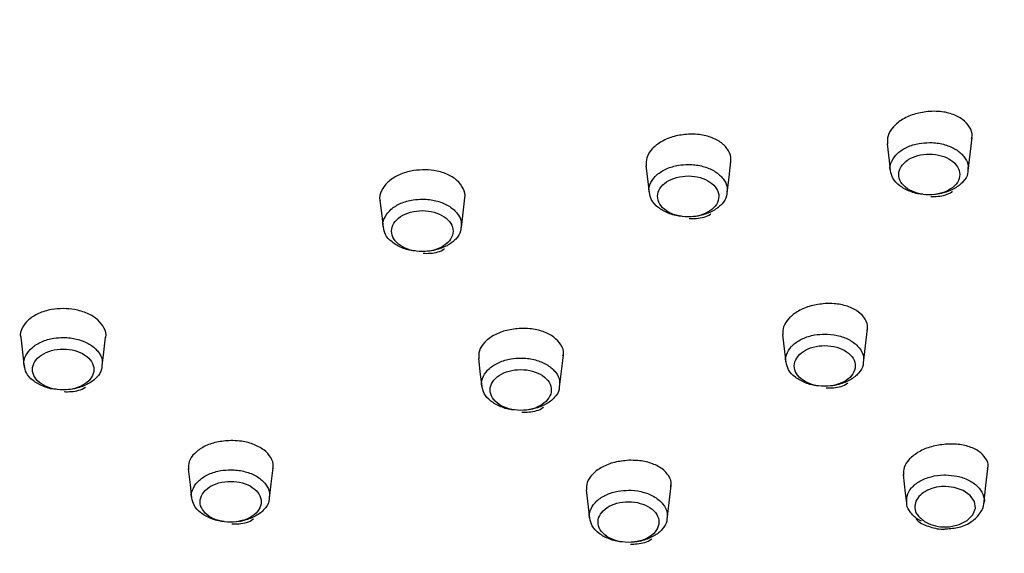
# Model space of a CAD drawing. Header units: inches. Extents: x 53216 to 117387, y -66787 to -22834.
# Tile 40 of 256: x 58261.45 to 58264.89, y -30489.22 to -30487.35. Entities that reach past the tile are written whole.
import ezdxf

# ---------------------------------------------------------------- set-up
doc = ezdxf.new("R2010")
doc.units = ezdxf.units.IN
doc.header["$MEASUREMENT"] = 0
doc.layers.get('0').update_dxf_attribs({"lineweight": 0})
doc.layers.add('p--łazienka NP', color=150, linetype='Continuous', lineweight=25)

# ---------------------------------------------------------------- blocks, each defined once
blk = doc.blocks.new('natrysk')
at = {"linetype": 'Continuous'}
for p, q in [((-0.6315, 54.3961), (-0.6177, 54.5134)), ((-2.4026, 54.1973), (-2.3903, 54.3018))]:
    blk.add_line(p, q, dxfattribs=at)
at = {"linetype": 'Continuous', "flags": 128}
for points in [[(-0.9147, 54.4905), (-0.9078, 54.4319), (-0.9036, 54.3968)], [(-1.7575, 54.4138), (-1.751, 54.3586), (-1.7465, 54.3199)], [(-1.4736, 54.3191), (-1.4671, 54.3742), (-1.4606, 54.4294)], [(-2.6872, 54.2926), (-2.681, 54.2404), (-2.6761, 54.1984)], [(-1.2799, 53.8232), (-1.273, 53.764), (-1.2686, 53.7269)], [(-0.9968, 53.725), (-0.9899, 53.7842), (-0.9829, 53.8433)], [(-3.9429, 53.8141), (-3.9367, 53.7615), (-3.9305, 53.7088)], [(-3.6577, 53.7144), (-3.6522, 53.7615), (-3.646, 53.8141)], [(-2.0592, 53.6401), (-2.0527, 53.6958), (-2.0461, 53.7515)], [(-2.3431, 53.74), (-2.3365, 53.6843), (-2.3316, 53.6428)], [(-3.3574, 53.3534), (-3.3508, 53.2974), (-3.3454, 53.2519)], [(-3.0728, 53.2518), (-3.0669, 53.3016), (-3.0603, 53.3576)], [(-0.577, 53.2307), (-0.5694, 53.2958), (-0.5624, 53.3545)], [(-0.8588, 53.3335), (-0.8511, 53.2685), (-0.8471, 53.2346)], [(-1.9664, 53.2806), (-1.9594, 53.221), (-1.9546, 53.1808)], [(-1.6833, 53.1764), (-1.6763, 53.236), (-1.6693, 53.2956)], [(-0.7083, 53.1513), (-0.6972, 53.1515), (-0.6634, 53.1587), (-0.6349, 53.173), (-0.6152, 53.1928), (-0.6064, 53.2158), (-0.6094, 53.2394), (-0.624, 53.261), (-0.6485, 53.2782), (-0.6802, 53.289), (-0.7109, 53.2922), (-0.7109, 53.2922)]]:
    blk.add_lwpolyline(points, dxfattribs=at)
at = {"linetype": 'Continuous'}
for points, knots in [([(-0.6674, 52.1755), (-0.5066, 52.2797), (-0.2051, 52.475), (0.2171, 52.7436), (0.5537, 52.9898), (0.8057, 53.2066), (0.9889, 53.3846), (1.1136, 53.5175), (1.2105, 53.6276), (1.3035, 53.739), (1.4092, 53.8741), (1.5153, 54.0212), (1.6045, 54.1559), (1.666, 54.2555), (1.7152, 54.3392), (1.7651, 54.4283), (1.8276, 54.5474), (1.91, 54.7193), (2.0061, 54.953), (2.1064, 55.2576), (2.149, 55.4798), (2.1721, 55.5999)], [0, 0, 0, 0, 0.121219, 0.22724, 0.317076, 0.390504, 0.447446, 0.487847, 0.512832, 0.540622, 0.577744, 0.620185, 0.654807, 0.680575, 0.695425, 0.717452, 0.746663, 0.783055, 0.842722, 0.915061, 1, 1, 1, 1]), ([(-0.7664, 54.6043), (-0.7831, 54.6021), (-0.8166, 54.5978), (-0.8613, 54.578), (-0.8948, 54.5511), (-0.9144, 54.5201), (-0.914, 54.4994), (-0.9137, 54.4898)], [0, 0, 0, 0, 0.205463, 0.411302, 0.616019, 0.820206, 1, 1, 1, 1]), ([(-0.6199, 54.509), (-0.619, 54.5119), (-0.6151, 54.5258), (-0.6249, 54.5501), (-0.6489, 54.5773), (-0.6874, 54.5966), (-0.7287, 54.6052), (-0.7559, 54.6045), (-0.7664, 54.6043)], [0, 0, 0, 0, 0.054701, 0.258124, 0.461818, 0.665865, 0.870776, 1, 1, 1, 1]), ([(-1.6092, 54.5246), (-1.6259, 54.5228), (-1.6594, 54.5191), (-1.704, 54.5003), (-1.7375, 54.4741), (-1.7573, 54.4435), (-1.7568, 54.4228), (-1.7566, 54.4131)], [0, 0, 0, 0, 0.204948, 0.41023, 0.614684, 0.819033, 1, 1, 1, 1]), ([(-1.4626, 54.4263), (-1.4618, 54.4292), (-1.4578, 54.4429), (-1.4676, 54.4674), (-1.4916, 54.4952), (-1.5302, 54.5153), (-1.5716, 54.5247), (-1.5987, 54.5246), (-1.6092, 54.5246)], [0, 0, 0, 0, 0.053767, 0.25787, 0.462144, 0.666446, 0.871174, 1, 1, 1, 1]), ([(-0.9029, 54.397), (-0.9033, 54.3981), (-0.9071, 54.4091), (-0.8997, 54.4313), (-0.88, 54.4591), (-0.8461, 54.4807), (-0.8065, 54.4934), (-0.7788, 54.4947), (-0.7665, 54.4953)], [0, 0, 0, 0, 0.0225682, 0.2263538, 0.4294703, 0.6330994, 0.8367023, 1, 1, 1, 1]), ([(-0.7665, 54.4953), (-0.7635, 54.4952), (-0.7451, 54.4949), (-0.7119, 54.4892), (-0.6727, 54.4722), (-0.6448, 54.4474), (-0.6303, 54.4209), (-0.6323, 54.4038), (-0.6332, 54.3969)], [0, 0, 0, 0, 0.040894, 0.246204, 0.451304, 0.656517, 0.861977, 1, 1, 1, 1]), ([(-0.7667, 54.4549), (-0.7808, 54.455), (-0.7948, 54.4532), (-0.8205, 54.4462), (-0.8325, 54.441), (-0.8523, 54.4279), (-0.8603, 54.42), (-0.8712, 54.4029), (-0.8741, 54.3936), (-0.8744, 54.3656), (-0.8632, 54.3471), (-0.8338, 54.3271), (-0.822, 54.3218), (-0.7964, 54.3145), (-0.7824, 54.3126), (-0.7546, 54.3124), (-0.7405, 54.3142), (-0.7144, 54.3212), (-0.7026, 54.3264), (-0.6828, 54.3395), (-0.6748, 54.3474), (-0.6639, 54.3645), (-0.661, 54.3739), (-0.6608, 54.3924), (-0.6635, 54.4018), (-0.6739, 54.419), (-0.6817, 54.427), (-0.7111, 54.447), (-0.7386, 54.4548), (-0.7667, 54.4549)], [0, 0, 0, 0, 0.0625, 0.0625, 0.125, 0.125, 0.1875, 0.1875, 0.25, 0.25, 0.375, 0.375, 0.4375, 0.4375, 0.5, 0.5, 0.5625, 0.5625, 0.625, 0.625, 0.6875, 0.6875, 0.75, 0.75, 0.8125, 0.8125, 0.875, 0.875, 1, 1, 1, 1]), ([(-1.7455, 54.32), (-1.746, 54.3216), (-1.7498, 54.3332), (-1.7419, 54.3558), (-1.7215, 54.3834), (-1.687, 54.4048), (-1.6478, 54.4168), (-1.6208, 54.4181), (-1.6093, 54.4186)], [0, 0, 0, 0, 0.031804, 0.235776, 0.439247, 0.64315, 0.846737, 1, 1, 1, 1]), ([(-1.6093, 54.4186), (-1.6054, 54.4185), (-1.5862, 54.4181), (-1.5522, 54.4119), (-1.5134, 54.3945), (-1.486, 54.3693), (-1.4721, 54.3431), (-1.4744, 54.3264), (-1.4753, 54.32)], [0, 0, 0, 0, 0.051626, 0.256519, 0.461308, 0.666352, 0.871417, 1, 1, 1, 1]), ([(-2.5388, 54.4001), (-2.5526, 54.399), (-2.583, 54.3966), (-2.6262, 54.3815), (-2.6626, 54.3572), (-2.6833, 54.327), (-2.6909, 54.3037), (-2.6868, 54.2926), (-2.6866, 54.2919)], [0, 0, 0, 0, 0.168684, 0.373357, 0.57783, 0.782462, 0.987058, 1, 1, 1, 1]), ([(-2.3912, 54.2997), (-2.3909, 54.3005), (-2.3868, 54.3121), (-2.3946, 54.3351), (-2.4156, 54.3642), (-2.4522, 54.3864), (-2.4952, 54.399), (-2.5254, 54.3998), (-2.5388, 54.4001)], [0, 0, 0, 0, 0.016961, 0.221291, 0.425875, 0.630293, 0.835295, 1, 1, 1, 1]), ([(-1.6094, 54.3783), (-1.6236, 54.3783), (-1.6376, 54.3765), (-1.6634, 54.3694), (-1.6754, 54.3641), (-1.6952, 54.351), (-1.7032, 54.3431), (-1.7141, 54.3259), (-1.7169, 54.3166), (-1.7171, 54.2978), (-1.7144, 54.2885), (-1.7038, 54.2711), (-1.6959, 54.2632), (-1.6762, 54.2499), (-1.6644, 54.2445), (-1.6387, 54.2373), (-1.6246, 54.2354), (-1.5967, 54.2353), (-1.5825, 54.2371), (-1.5565, 54.2442), (-1.5446, 54.2494), (-1.5247, 54.2626), (-1.5167, 54.2705), (-1.5059, 54.2877), (-1.503, 54.2971), (-1.5029, 54.3157), (-1.5056, 54.3251), (-1.5162, 54.3424), (-1.524, 54.3504), (-1.5537, 54.3704), (-1.5812, 54.3782), (-1.6094, 54.3783)], [0, 0, 0, 0, 0.0625, 0.0625, 0.125, 0.125, 0.1875, 0.1875, 0.25, 0.25, 0.3125, 0.3125, 0.375, 0.375, 0.4375, 0.4375, 0.5, 0.5, 0.5625, 0.5625, 0.625, 0.625, 0.6875, 0.6875, 0.75, 0.75, 0.8125, 0.8125, 0.875, 0.875, 1, 1, 1, 1]), ([(-0.7897, 54.3144), (-0.7904, 54.3144), (-0.8065, 54.3144), (-0.8364, 54.324), (-0.8723, 54.3429), (-0.8968, 54.3687), (-0.9009, 54.3879), (-0.9029, 54.397)], [0, 0, 0, 0, 0.013007, 0.266633, 0.520565, 0.774292, 1, 1, 1, 1]), ([(-0.6332, 54.3969), (-0.6331, 54.3935), (-0.6328, 54.3799), (-0.648, 54.3574), (-0.6771, 54.3331), (-0.7126, 54.3201), (-0.7369, 54.3139), (-0.7468, 54.314), (-0.7471, 54.314)], [0, 0, 0, 0, 0.082525, 0.333984, 0.585369, 0.83717, 0.995038, 1, 1, 1, 1]), ([(-1.6337, 54.2374), (-1.6346, 54.2374), (-1.6509, 54.2376), (-1.6808, 54.2476), (-1.7164, 54.2669), (-1.7401, 54.2926), (-1.7438, 54.3114), (-1.7455, 54.32)], [0, 0, 0, 0, 0.015774, 0.271578, 0.527965, 0.783783, 1, 1, 1, 1]), ([(-1.4753, 54.32), (-1.4753, 54.3161), (-1.4753, 54.302), (-1.4912, 54.2791), (-1.5209, 54.2551), (-1.5568, 54.2425), (-1.5812, 54.2365), (-1.5909, 54.2367), (-1.5911, 54.2367)], [0, 0, 0, 0, 0.093108, 0.342226, 0.59146, 0.840987, 0.997403, 1, 1, 1, 1]), ([(-0.7625, 54.3067), (-0.754, 54.3066), (-0.728, 54.3065), (-0.7001, 54.3137), (-0.6872, 54.3241), (-0.6866, 54.3246)], [0, 0, 0, 0, 0.3152604, 0.9651823, 1, 1, 1, 1]), ([(-2.6749, 54.1987), (-2.6755, 54.2005), (-2.6793, 54.2125), (-2.6712, 54.2353), (-2.6502, 54.2629), (-2.6154, 54.2841), (-2.5763, 54.2957), (-2.5499, 54.2969), (-2.5389, 54.2974)], [0, 0, 0, 0, 0.0377, 0.241835, 0.445684, 0.64977, 0.853722, 1, 1, 1, 1]), ([(-2.5389, 54.2974), (-2.5344, 54.2974), (-2.5147, 54.2969), (-2.4802, 54.2904), (-2.4414, 54.2726), (-2.4144, 54.2473), (-2.4009, 54.2212), (-2.4034, 54.2047), (-2.4043, 54.1986)], [0, 0, 0, 0, 0.058893, 0.262884, 0.467878, 0.672732, 0.877462, 1, 1, 1, 1]), ([(-2.5389, 54.2571), (-2.5531, 54.2571), (-2.5672, 54.2553), (-2.5931, 54.2482), (-2.6051, 54.2428), (-2.6249, 54.2297), (-2.6329, 54.2217), (-2.6438, 54.2044), (-2.6466, 54.1951), (-2.6467, 54.1762), (-2.644, 54.1669), (-2.6332, 54.1495), (-2.6253, 54.1415), (-2.6055, 54.1282), (-2.5936, 54.1229), (-2.5678, 54.1157), (-2.5537, 54.1137), (-2.5257, 54.1137), (-2.5115, 54.1155), (-2.4854, 54.1227), (-2.4735, 54.128), (-2.4536, 54.1412), (-2.4456, 54.1492), (-2.4348, 54.1664), (-2.432, 54.1758), (-2.4319, 54.1945), (-2.4346, 54.2039), (-2.4453, 54.2213), (-2.4531, 54.2292), (-2.483, 54.2493), (-2.5106, 54.257), (-2.5389, 54.2571)], [0, 0, 0, 0, 0.0625, 0.0625, 0.125, 0.125, 0.1875, 0.1875, 0.25, 0.25, 0.3125, 0.3125, 0.375, 0.375, 0.4375, 0.4375, 0.5, 0.5, 0.5625, 0.5625, 0.625, 0.625, 0.6875, 0.6875, 0.75, 0.75, 0.8125, 0.8125, 0.875, 0.875, 1, 1, 1, 1]), ([(-1.6062, 54.2295), (-1.5979, 54.2294), (-1.572, 54.229), (-1.5443, 54.2358), (-1.5315, 54.2457), (-1.5311, 54.2461)], [0, 0, 0, 0, 0.316232, 0.978625, 1, 1, 1, 1]), ([(-2.564, 54.116), (-2.5651, 54.116), (-2.5815, 54.1163), (-2.6114, 54.1265), (-2.6468, 54.1461), (-2.67, 54.1717), (-2.6734, 54.1903), (-2.6749, 54.1987)], [0, 0, 0, 0, 0.017619, 0.27489, 0.532685, 0.789885, 1, 1, 1, 1]), ([(-2.4043, 54.1986), (-2.4044, 54.1944), (-2.4045, 54.18), (-2.4208, 54.1569), (-2.451, 54.1329), (-2.4872, 54.1206), (-2.5116, 54.1147), (-2.5213, 54.1149), (-2.5214, 54.1149)], [0, 0, 0, 0, 0.099749, 0.347298, 0.595215, 0.843256, 0.998834, 1, 1, 1, 1]), ([(-2.5364, 54.1079), (-2.5281, 54.1077), (-2.5022, 54.1072), (-2.4747, 54.1137), (-2.4619, 54.1234), (-2.4617, 54.1236)], [0, 0, 0, 0, 0.316599, 0.987503, 1, 1, 1, 1]), ([(-1.1316, 53.9319), (-1.1483, 53.9299), (-1.1817, 53.9259), (-1.2263, 53.9071), (-1.2598, 53.8813), (-1.2795, 53.8515), (-1.2791, 53.8315), (-1.279, 53.8222)], [0, 0, 0, 0, 0.205209, 0.410781, 0.615118, 0.81923, 1, 1, 1, 1]), ([(-0.9849, 53.8391), (-0.9842, 53.8418), (-0.9803, 53.8549), (-0.9899, 53.8783), (-1.0138, 53.9049), (-1.0523, 53.9239), (-1.0938, 53.9325), (-1.121, 53.932), (-1.1316, 53.9319)], [0, 0, 0, 0, 0.050917, 0.254869, 0.459488, 0.664509, 0.870189, 1, 1, 1, 1]), ([(-3.7944, 53.9144), (-3.8082, 53.9136), (-3.8386, 53.9121), (-3.8817, 53.8984), (-3.9182, 53.8757), (-3.9389, 53.8467), (-3.9466, 53.8242), (-3.9425, 53.8132), (-3.9423, 53.8126)], [0, 0, 0, 0, 0.1686264, 0.3731114, 0.5776559, 0.7826501, 0.9878192, 1, 1, 1, 1]), ([(-3.6467, 53.8126), (-3.6464, 53.8134), (-3.6424, 53.8245), (-3.6502, 53.8472), (-3.6712, 53.8762), (-3.7079, 53.8988), (-3.7509, 53.9121), (-3.781, 53.9137), (-3.7944, 53.9144)], [0, 0, 0, 0, 0.01551, 0.220564, 0.425779, 0.63055, 0.835625, 1, 1, 1, 1]), ([(-2.1947, 53.8451), (-2.2114, 53.8435), (-2.2448, 53.8404), (-2.2894, 53.8227), (-2.3229, 53.7977), (-2.3427, 53.7683), (-2.3423, 53.7483), (-2.3421, 53.7389)], [0, 0, 0, 0, 0.204714, 0.409763, 0.61403, 0.818515, 1, 1, 1, 1]), ([(-2.048, 53.7487), (-2.0472, 53.7513), (-2.0433, 53.7644), (-2.053, 53.7881), (-2.077, 53.8153), (-2.1156, 53.8353), (-2.157, 53.8448), (-2.1842, 53.845), (-2.1947, 53.8451)], [0, 0, 0, 0, 0.050735, 0.255504, 0.460608, 0.665661, 0.870877, 1, 1, 1, 1]), ([(-1.2679, 53.7271), (-1.2682, 53.7281), (-1.272, 53.7392), (-1.2647, 53.7612), (-1.245, 53.789), (-1.2112, 53.8106), (-1.1716, 53.8233), (-1.144, 53.8247), (-1.1317, 53.8253)], [0, 0, 0, 0, 0.021905, 0.22578, 0.428996, 0.632732, 0.836438, 1, 1, 1, 1]), ([(-1.1317, 53.8253), (-1.1286, 53.8252), (-1.1103, 53.8249), (-1.0771, 53.8193), (-1.038, 53.8023), (-1.01, 53.7775), (-0.9955, 53.7511), (-0.9975, 53.7339), (-0.9983, 53.727)], [0, 0, 0, 0, 0.040752, 0.245972, 0.450996, 0.656075, 0.861402, 1, 1, 1, 1]), ([(-3.9301, 53.7147), (-3.9306, 53.7164), (-3.9344, 53.7282), (-3.9264, 53.751), (-3.9056, 53.7786), (-3.8709, 53.7998), (-3.8319, 53.8116), (-3.8055, 53.8129), (-3.7944, 53.8134)], [0, 0, 0, 0, 0.035775, 0.24032, 0.444552, 0.649036, 0.85339, 1, 1, 1, 1]), ([(-3.7944, 53.8134), (-3.79, 53.8133), (-3.7703, 53.8129), (-3.7358, 53.8065), (-3.697, 53.7888), (-3.6698, 53.7635), (-3.6562, 53.7373), (-3.6586, 53.7208), (-3.6596, 53.7146)], [0, 0, 0, 0, 0.058728, 0.262316, 0.4669, 0.671346, 0.875719, 1, 1, 1, 1]), ([(-3.7944, 53.773), (-3.8086, 53.773), (-3.8227, 53.7711), (-3.8485, 53.764), (-3.8604, 53.7586), (-3.8802, 53.7454), (-3.8882, 53.7375), (-3.8989, 53.7202), (-3.9017, 53.7108), (-3.9017, 53.692), (-3.8989, 53.6827), (-3.8882, 53.6653), (-3.8802, 53.6574), (-3.8604, 53.6441), (-3.8484, 53.6388), (-3.8226, 53.6316), (-3.8085, 53.6298), (-3.7805, 53.6297), (-3.7663, 53.6316), (-3.7403, 53.6388), (-3.7284, 53.6442), (-3.7086, 53.6574), (-3.7007, 53.6654), (-3.69, 53.6826), (-3.6872, 53.6921), (-3.6872, 53.7107), (-3.6899, 53.7201), (-3.7007, 53.7375), (-3.7086, 53.7454), (-3.7385, 53.7654), (-3.7661, 53.773), (-3.7944, 53.773)], [0, 0, 0, 0, 0.0625, 0.0625, 0.125, 0.125, 0.1875, 0.1875, 0.25, 0.25, 0.3125, 0.3125, 0.375, 0.375, 0.4375, 0.4375, 0.5, 0.5, 0.5625, 0.5625, 0.625, 0.625, 0.6875, 0.6875, 0.75, 0.75, 0.8125, 0.8125, 0.875, 0.875, 1, 1, 1, 1]), ([(-1.1319, 53.785), (-1.1459, 53.785), (-1.1599, 53.7832), (-1.1856, 53.7762), (-1.1976, 53.7709), (-1.2173, 53.7579), (-1.2253, 53.75), (-1.2361, 53.7329), (-1.239, 53.7237), (-1.2393, 53.6957), (-1.2281, 53.6771), (-1.1987, 53.6572), (-1.1869, 53.6519), (-1.1613, 53.6447), (-1.1473, 53.6427), (-1.1196, 53.6426), (-1.1055, 53.6444), (-1.0795, 53.6514), (-1.0677, 53.6566), (-1.0478, 53.6697), (-1.0399, 53.6776), (-1.0291, 53.6947), (-1.0262, 53.704), (-1.026, 53.7226), (-1.0287, 53.7319), (-1.0391, 53.7492), (-1.0469, 53.7571), (-1.0763, 53.777), (-1.1037, 53.7848), (-1.1319, 53.785)], [0, 0, 0, 0, 0.0625, 0.0625, 0.125, 0.125, 0.1875, 0.1875, 0.25, 0.25, 0.375, 0.375, 0.4375, 0.4375, 0.5, 0.5, 0.5625, 0.5625, 0.625, 0.625, 0.6875, 0.6875, 0.75, 0.75, 0.8125, 0.8125, 0.875, 0.875, 1, 1, 1, 1]), ([(-2.3307, 53.643), (-2.3312, 53.6445), (-2.335, 53.656), (-2.3272, 53.6785), (-2.3068, 53.7062), (-2.2724, 53.7275), (-2.2332, 53.7396), (-2.2063, 53.7409), (-2.1948, 53.7415)], [0, 0, 0, 0, 0.030864, 0.234997, 0.438665, 0.642723, 0.846499, 1, 1, 1, 1]), ([(-2.1948, 53.7415), (-2.1909, 53.7414), (-2.1718, 53.741), (-2.1378, 53.7349), (-2.0989, 53.7174), (-2.0714, 53.6924), (-2.0575, 53.6661), (-2.0598, 53.6494), (-2.0607, 53.6429)], [0, 0, 0, 0, 0.051485, 0.256207, 0.460832, 0.665684, 0.870588, 1, 1, 1, 1]), ([(-1.1546, 53.6445), (-1.1554, 53.6445), (-1.1714, 53.6445), (-1.2012, 53.6542), (-1.2371, 53.673), (-1.2617, 53.6988), (-1.2659, 53.718), (-1.2679, 53.7271)], [0, 0, 0, 0, 0.0128115, 0.2663146, 0.5200739, 0.7736073, 1, 1, 1, 1]), ([(-0.9983, 53.727), (-0.9982, 53.7237), (-0.9979, 53.7101), (-1.0131, 53.6876), (-1.0421, 53.6633), (-1.0776, 53.6504), (-1.1019, 53.6441), (-1.1118, 53.6442), (-1.1121, 53.6442)], [0, 0, 0, 0, 0.081792, 0.333279, 0.584836, 0.836812, 0.994849, 1, 1, 1, 1]), ([(-3.8188, 53.632), (-3.8199, 53.632), (-3.8362, 53.6322), (-3.8661, 53.6424), (-3.9016, 53.6618), (-3.925, 53.6875), (-3.9285, 53.7062), (-3.9301, 53.7147)], [0, 0, 0, 0, 0.016987, 0.273744, 0.531063, 0.787813, 1, 1, 1, 1]), ([(-3.6596, 53.7146), (-3.6596, 53.7105), (-3.6596, 53.6962), (-3.6758, 53.6731), (-3.7059, 53.6492), (-3.742, 53.6367), (-3.7664, 53.6308), (-3.7761, 53.631), (-3.7762, 53.631)], [0, 0, 0, 0, 0.097524, 0.345643, 0.593968, 0.842538, 0.998362, 1, 1, 1, 1]), ([(-2.1949, 53.7011), (-2.209, 53.7011), (-2.223, 53.6993), (-2.2488, 53.6922), (-2.2607, 53.6869), (-2.2805, 53.6738), (-2.2885, 53.6659), (-2.2993, 53.6487), (-2.3021, 53.6394), (-2.3023, 53.6206), (-2.2996, 53.6113), (-2.2889, 53.594), (-2.281, 53.586), (-2.2613, 53.5728), (-2.2495, 53.5675), (-2.2238, 53.5603), (-2.2097, 53.5584), (-2.1819, 53.5583), (-2.1677, 53.5601), (-2.1417, 53.5672), (-2.1298, 53.5725), (-2.11, 53.5856), (-2.102, 53.5936), (-2.0913, 53.6107), (-2.0884, 53.6201), (-2.0883, 53.6387), (-2.091, 53.6481), (-2.1016, 53.6654), (-2.1094, 53.6733), (-2.1391, 53.6933), (-2.1666, 53.701), (-2.1949, 53.7011)], [0, 0, 0, 0, 0.0625, 0.0625, 0.125, 0.125, 0.1875, 0.1875, 0.25, 0.25, 0.3125, 0.3125, 0.375, 0.375, 0.4375, 0.4375, 0.5, 0.5, 0.5625, 0.5625, 0.625, 0.625, 0.6875, 0.6875, 0.75, 0.75, 0.8125, 0.8125, 0.875, 0.875, 1, 1, 1, 1]), ([(-1.1274, 53.6369), (-1.1189, 53.6368), (-1.0929, 53.6367), (-1.065, 53.644), (-1.0522, 53.6543), (-1.0515, 53.6549)], [0, 0, 0, 0, 0.315257, 0.96406, 1, 1, 1, 1]), ([(-3.7912, 53.6239), (-3.7829, 53.6238), (-3.757, 53.6233), (-3.7295, 53.6299), (-3.7167, 53.6397), (-3.7164, 53.6399)], [0, 0, 0, 0, 0.3165465, 0.9846084, 1, 1, 1, 1]), ([(-2.2188, 53.5604), (-2.2197, 53.5604), (-2.236, 53.5606), (-2.2658, 53.5705), (-2.3014, 53.5897), (-2.3252, 53.6154), (-2.329, 53.6343), (-2.3307, 53.643)], [0, 0, 0, 0, 0.01548, 0.271049, 0.527213, 0.782782, 1, 1, 1, 1]), ([(-2.0607, 53.6429), (-2.0607, 53.6391), (-2.0606, 53.625), (-2.0764, 53.6022), (-2.1061, 53.5782), (-2.1419, 53.5655), (-2.1663, 53.5595), (-2.1761, 53.5597), (-2.1762, 53.5597)], [0, 0, 0, 0, 0.092051, 0.341424, 0.590827, 0.840615, 0.997158, 1, 1, 1, 1]), ([(-2.1914, 53.5525), (-2.183, 53.5524), (-2.1571, 53.5521), (-2.1294, 53.5589), (-2.1166, 53.5689), (-2.1162, 53.5692)], [0, 0, 0, 0, 0.316254, 0.977152, 1, 1, 1, 1]), ([(-3.2089, 53.4528), (-3.2255, 53.4516), (-3.2589, 53.4492), (-3.3034, 53.4327), (-3.3369, 53.4089), (-3.3568, 53.3806), (-3.3565, 53.3609), (-3.3563, 53.3517)], [0, 0, 0, 0, 0.204388, 0.409135, 0.613452, 0.818394, 1, 1, 1, 1]), ([(-3.0621, 53.3553), (-3.0614, 53.3578), (-3.0574, 53.3706), (-3.0671, 53.394), (-3.0912, 53.4213), (-3.1298, 53.4416), (-3.1712, 53.4518), (-3.1984, 53.4525), (-3.2089, 53.4528)], [0, 0, 0, 0, 0.049454, 0.255059, 0.460801, 0.66614, 0.871244, 1, 1, 1, 1]), ([(-0.7105, 53.4401), (-0.7272, 53.4379), (-0.7605, 53.4334), (-0.805, 53.4145), (-0.8384, 53.3891), (-0.8582, 53.3602), (-0.8579, 53.3411), (-0.8578, 53.3321)], [0, 0, 0, 0, 0.205542, 0.411343, 0.615229, 0.818748, 1, 1, 1, 1]), ([(-0.5639, 53.3547), (-0.5631, 53.357), (-0.5593, 53.3695), (-0.5687, 53.3914), (-0.5923, 53.4164), (-0.6307, 53.4339), (-0.6723, 53.4415), (-0.6998, 53.4405), (-0.7105, 53.4401)], [0, 0, 0, 0, 0.046381, 0.249923, 0.45517, 0.661465, 0.868731, 1, 1, 1, 1]), ([(-1.818, 53.3837), (-1.8346, 53.382), (-1.868, 53.3786), (-1.9125, 53.361), (-1.9459, 53.3364), (-1.9658, 53.3077), (-1.9655, 53.2883), (-1.9654, 53.2791)], [0, 0, 0, 0, 0.204666, 0.409716, 0.613765, 0.818119, 1, 1, 1, 1]), ([(-1.6712, 53.2918), (-1.6705, 53.2942), (-1.6666, 53.3068), (-1.6762, 53.3296), (-1.7, 53.3558), (-1.7386, 53.3749), (-1.7801, 53.3838), (-1.8074, 53.3837), (-1.818, 53.3837)], [0, 0, 0, 0, 0.047846, 0.252777, 0.458457, 0.664242, 0.870187, 1, 1, 1, 1]), ([(-3.3445, 53.252), (-3.3449, 53.2535), (-3.3487, 53.2649), (-3.341, 53.2874), (-3.3207, 53.3151), (-3.2865, 53.3364), (-3.2473, 53.3486), (-3.2204, 53.3499), (-3.2089, 53.3505)], [0, 0, 0, 0, 0.029384, 0.233831, 0.437789, 0.642147, 0.846232, 1, 1, 1, 1]), ([(-3.2089, 53.3505), (-3.205, 53.3504), (-3.1859, 53.35), (-3.1519, 53.344), (-3.113, 53.3266), (-3.0854, 53.3016), (-3.0714, 53.2753), (-3.0737, 53.2585), (-3.0746, 53.252)], [0, 0, 0, 0, 0.051491, 0.255278, 0.46011, 0.664662, 0.869288, 1, 1, 1, 1]), ([(-3.2089, 53.3101), (-3.223, 53.3101), (-3.2371, 53.3083), (-3.2628, 53.3012), (-3.2747, 53.2958), (-3.2944, 53.2827), (-3.3024, 53.2748), (-3.3131, 53.2576), (-3.3159, 53.2483), (-3.316, 53.2295), (-3.3132, 53.2203), (-3.3025, 53.2029), (-3.2946, 53.195), (-3.2749, 53.1818), (-3.263, 53.1765), (-3.2373, 53.1693), (-3.2233, 53.1674), (-3.1954, 53.1674), (-3.1813, 53.1692), (-3.1553, 53.1764), (-3.1435, 53.1817), (-3.1237, 53.1949), (-3.1158, 53.2028), (-3.1051, 53.22), (-3.1023, 53.2294), (-3.1022, 53.248), (-3.105, 53.2573), (-3.1156, 53.2746), (-3.1235, 53.2825), (-3.1532, 53.3024), (-3.1807, 53.3101), (-3.2089, 53.3101)], [0, 0, 0, 0, 0.0625, 0.0625, 0.125, 0.125, 0.1875, 0.1875, 0.25, 0.25, 0.3125, 0.3125, 0.375, 0.375, 0.4375, 0.4375, 0.5, 0.5, 0.5625, 0.5625, 0.625, 0.625, 0.6875, 0.6875, 0.75, 0.75, 0.8125, 0.8125, 0.875, 0.875, 1, 1, 1, 1]), ([(-0.8459, 53.2347), (-0.8464, 53.2428), (-0.8476, 53.2611), (-0.8313, 53.2882), (-0.802, 53.312), (-0.7621, 53.328), (-0.7297, 53.3325), (-0.7125, 53.3326), (-0.7106, 53.3326)], [0, 0, 0, 0, 0.160431, 0.363964, 0.567406, 0.770468, 0.97382, 1, 1, 1, 1]), ([(-0.7106, 53.3326), (-0.6973, 53.3317), (-0.6687, 53.3299), (-0.6292, 53.3159), (-0.5968, 53.2935), (-0.5791, 53.2654), (-0.5728, 53.2442), (-0.5767, 53.2342), (-0.5768, 53.234)], [0, 0, 0, 0, 0.1784955, 0.3830442, 0.5875406, 0.7918897, 0.9962908, 1, 1, 1, 1]), ([(-1.9539, 53.1809), (-1.9543, 53.1819), (-1.9581, 53.1929), (-1.9508, 53.2149), (-1.9312, 53.2427), (-1.8975, 53.2644), (-1.858, 53.2771), (-1.8303, 53.2785), (-1.818, 53.2791)], [0, 0, 0, 0, 0.020802, 0.224864, 0.428283, 0.632218, 0.83612, 1, 1, 1, 1]), ([(-1.818, 53.2791), (-1.815, 53.2791), (-1.7967, 53.2787), (-1.7635, 53.2732), (-1.7243, 53.2562), (-1.6963, 53.2315), (-1.6817, 53.2051), (-1.6837, 53.1878), (-1.6845, 53.1809)], [0, 0, 0, 0, 0.0406105, 0.2456331, 0.4504764, 0.6553428, 0.8604551, 1, 1, 1, 1]), ([(-0.7109, 53.2922), (-0.7124, 53.2922), (-0.7258, 53.2922), (-0.751, 53.2886), (-0.7821, 53.2762), (-0.8052, 53.2576), (-0.8179, 53.2349), (-0.8182, 53.2109), (-0.81, 53.1911), (-0.7984, 53.182), (-0.7945, 53.179)], [0, 0, 0, 0, 0.019455, 0.170334, 0.321214, 0.472122, 0.623225, 0.773712, 0.924601, 1, 1, 1, 1]), ([(-3.2323, 53.1695), (-3.2332, 53.1695), (-3.2494, 53.1696), (-3.2793, 53.1795), (-3.315, 53.1986), (-3.3389, 53.2244), (-3.3427, 53.2433), (-3.3445, 53.252)], [0, 0, 0, 0, 0.015014, 0.270254, 0.525951, 0.781214, 1, 1, 1, 1]), ([(-3.0746, 53.252), (-3.0745, 53.2482), (-3.0744, 53.2343), (-3.0901, 53.2115), (-3.1197, 53.1874), (-3.1554, 53.1747), (-3.1798, 53.1687), (-3.1896, 53.1688), (-3.1898, 53.1688)], [0, 0, 0, 0, 0.0903293, 0.3401609, 0.5898308, 0.8399855, 0.9967794, 1, 1, 1, 1]), ([(-1.8182, 53.2388), (-1.8322, 53.2388), (-1.8462, 53.237), (-1.8719, 53.23), (-1.8838, 53.2247), (-1.9035, 53.2117), (-1.9114, 53.2038), (-1.9222, 53.1867), (-1.9251, 53.1774), (-1.9253, 53.1494), (-1.914, 53.1309), (-1.8846, 53.1111), (-1.8728, 53.1058), (-1.8472, 53.0986), (-1.8332, 53.0967), (-1.8055, 53.0965), (-1.7915, 53.0983), (-1.7655, 53.1054), (-1.7537, 53.1106), (-1.7339, 53.1237), (-1.726, 53.1316), (-1.7152, 53.1487), (-1.7123, 53.158), (-1.7122, 53.1766), (-1.7149, 53.1859), (-1.7254, 53.2031), (-1.7332, 53.211), (-1.7627, 53.2309), (-1.7901, 53.2387), (-1.8182, 53.2388)], [0, 0, 0, 0, 0.0625, 0.0625, 0.125, 0.125, 0.1875, 0.1875, 0.25, 0.25, 0.375, 0.375, 0.4375, 0.4375, 0.5, 0.5, 0.5625, 0.5625, 0.625, 0.625, 0.6875, 0.6875, 0.75, 0.75, 0.8125, 0.8125, 0.875, 0.875, 1, 1, 1, 1]), ([(-0.7949, 53.1714), (-0.798, 53.1726), (-0.8141, 53.1792), (-0.8327, 53.1991), (-0.8469, 53.2203), (-0.846, 53.2326), (-0.8459, 53.2347)], [0, 0, 0, 0, 0.097142, 0.505839, 0.915018, 1, 1, 1, 1]), ([(-0.7101, 53.1438), (-0.6942, 53.1449), (-0.6606, 53.1472), (-0.6173, 53.1677), (-0.5893, 53.1971), (-0.5757, 53.2212), (-0.577, 53.2333), (-0.577, 53.2338)], [0, 0, 0, 0, 0.247972, 0.524103, 0.769681, 0.990791, 1, 1, 1, 1]), ([(-3.205, 53.1616), (-3.1965, 53.1615), (-3.1706, 53.1612), (-3.1429, 53.1681), (-3.1301, 53.1782), (-3.1296, 53.1785)], [0, 0, 0, 0, 0.316642, 0.975422, 1, 1, 1, 1]), ([(-1.8405, 53.0984), (-1.8413, 53.0984), (-1.8573, 53.0984), (-1.8871, 53.108), (-1.923, 53.1267), (-1.9477, 53.1526), (-1.9519, 53.1718), (-1.9539, 53.1809)], [0, 0, 0, 0, 0.012474, 0.265767, 0.5192, 0.772489, 1, 1, 1, 1]), ([(-1.6845, 53.1809), (-1.6844, 53.1776), (-1.6841, 53.1641), (-1.6992, 53.1417), (-1.728, 53.1174), (-1.7635, 53.1044), (-1.7878, 53.0981), (-1.7977, 53.0982), (-1.798, 53.0982)], [0, 0, 0, 0, 0.080547, 0.332194, 0.584032, 0.836284, 0.994533, 1, 1, 1, 1]), ([(-0.8131, 53.1778), (-0.8107, 53.1753), (-0.7986, 53.1626), (-0.7646, 53.15), (-0.7299, 53.141), (-0.7116, 53.1436), (-0.7101, 53.1438)], [0, 0, 0, 0, 0.102322, 0.519479, 0.960974, 1, 1, 1, 1]), ([(-0.7945, 53.179), (-0.7911, 53.1757), (-0.7809, 53.1659), (-0.7544, 53.1557), (-0.7275, 53.1505), (-0.712, 53.1511), (-0.7083, 53.1513)], [0, 0, 0, 0, 0.177739, 0.533521, 0.889303, 1, 1, 1, 1]), ([(-1.8121, 53.0908), (-1.804, 53.0908), (-1.7784, 53.0907), (-1.7509, 53.0984), (-1.7376, 53.1088), (-1.7366, 53.1095)], [0, 0, 0, 0, 0.299853, 0.949364, 1, 1, 1, 1])]:
    blk.add_open_spline(points, degree=3, knots=knots, dxfattribs=at)

msp = doc.modelspace()

# ---------------------------------------------------------------- block references
at = {"layer": 'p--łazienka NP', "linetype": 'Continuous', "lineweight": 30, "ltscale": 35}
msp.add_blockref('natrysk', (58265.3996, -30542.28), dxfattribs=at)

doc.saveas('drawing.dxf')
